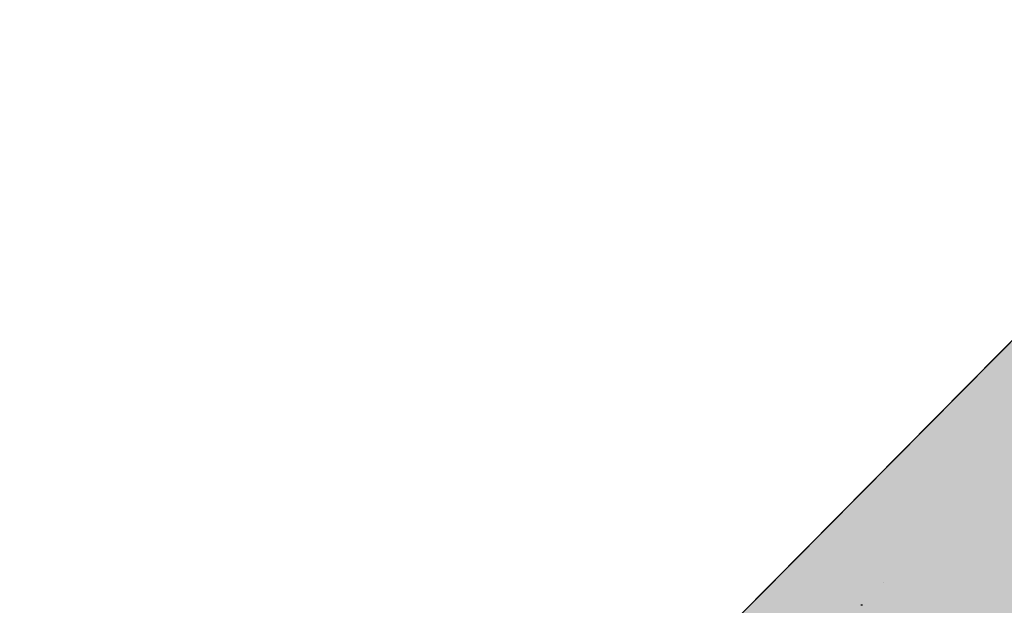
# Model space of a CAD drawing. Header units: millimetres. Extents: x 0 to 16721, y 217 to 10981.
# Tile 181 of 256: x 3608 to 3770, y 6678 to 6774. Entities that reach past the tile are written whole.
import ezdxf

# ---------------------------------------------------------------- set-up
doc = ezdxf.new("R2010")
doc.units = ezdxf.units.MM
doc.layers.add('PDF_PSS & TL', color=7, linetype='Continuous', true_color=0x7fffdf)
doc.layers.add('PDF_pss 1260', color=7, linetype='Continuous')

msp = doc.modelspace()

# ---------------------------------------------------------------- linework, layer by layer
at = {"layer": 'PDF_PSS & TL', "color": 5, "transparency": 33554559}
msp.add_solid([(3822.75, 6773.73), (4041.46, 6556.97), (3608.06, 6556.97)], dxfattribs=at)
at = {"layer": 'PDF_pss 1260', "lineweight": 25}
for points in [[(3608.05, 6556.96), (3823, 6773.98), (4106.95, 6491.98), (3892, 6275.48)], [(3608.05, 6556.96), (3822.74, 6773.72), (4106.95, 6491.98), (3891.87, 6275.09)]]:
    msp.add_lwpolyline(points, close=True, dxfattribs=at)
at = {"layer": 'PDF_pss 1260', "lineweight": 0}
for points in [[(3749.71, 6681.72), (3749.71, 6681.72)], [(3749.71, 6681.72), (3749.71, 6681.72)], [(3746.2, 6677.95), (3746.2, 6677.95)]]:
    msp.add_lwpolyline(points, dxfattribs=at)
at = {"layer": 'PDF_pss 1260', "lineweight": 25}
msp.add_lwpolyline([(3746.33, 6677.95), (3746.07, 6677.95)], dxfattribs=at)

doc.saveas('drawing.dxf')
